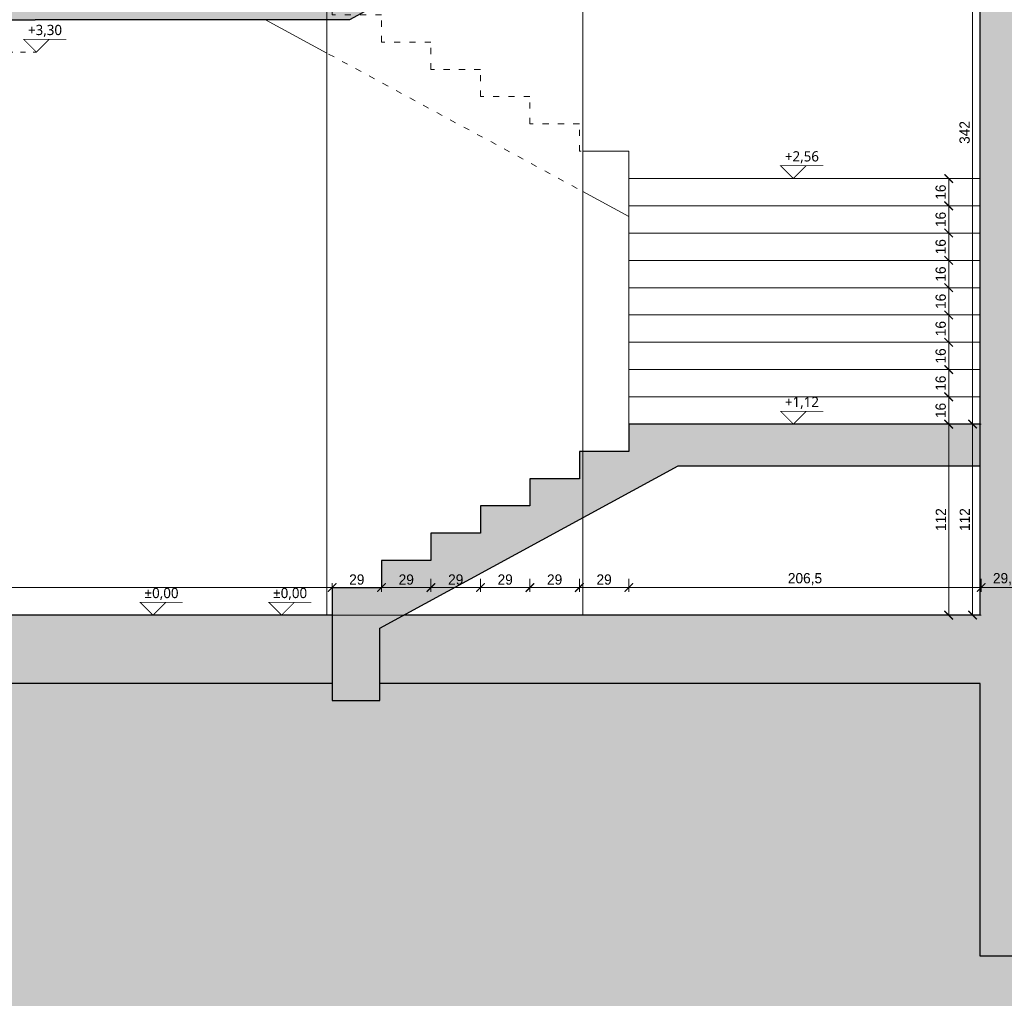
# Model space of a CAD drawing. Header units: millimetres. Extents: x -221 to 149158, y -114258 to 0.
# Tile 94 of 219: x 84045 to 84622, y -45966 to -45393. Entities that reach past the tile are written whole.
import ezdxf
from ezdxf.enums import TextEntityAlignment as Align

# ---------------------------------------------------------------- set-up
doc = ezdxf.new("R2010")
doc.units = ezdxf.units.MM
doc.linetypes.add('ACAD_ISO03W100', pattern=[30, 12, -18])
doc.layers.get('0').update_dxf_attribs({"lineweight": 0})
doc.layers.add('A-przekrycieram.ART', color=7, linetype='Continuous', lineweight=0, true_color=0xffffff)
for name, color, linetype, lineweight in [('opis..KF', 250, 'Continuous', 15), ('wymiar..KF', 12, 'Continuous', 5), ('wypełnienie istn..KF', 250, 'Continuous', 0), ('ściana pro..KF', 222, 'Continuous', 30)]:
    doc.layers.add(name, color=color, linetype=linetype, lineweight=lineweight)
doc.layers.add('szraf', color=7, linetype='Continuous', true_color=0xd9d9d9)
doc.styles.add('ARCH', font='segoeuil.ttf')
doc.styles.add('kamil', font='GOTHIC.TTF')
doc.dimstyles.new('50..KF', dxfattribs={"dimscale": 0.5, "dimtxt": 12, "dimasz": 10, "dimexe": 5, "dimexo": 5, "dimgap": 3, "dimtad": 1, "dimdec": 1, "dimrnd": 0.5, "dimtxsty": 'kamil', "dimblk": 'ARCHTICK', "dimcen": 0, "dimclrd": 256, "dimclre": 256, "dimclrt": 256, "dimadec": 0, "dimazin": 0, "dimtfac": 1, "dimtdec": 1, "dimtofl": 0, "dimtmove": 0, "dimatfit": 3, "dimfxl": 10, "dimfxlon": 1, "dimlwd": 0, "dimlwe": 0, "dimarcsym": 0})

# ---------------------------------------------------------------- blocks, each defined once
blk = doc.blocks.new('*U1079')
at = {"layer": 'opis..KF', "const_width": 1}
blk.add_lwpolyline([(2920.3, 15), (2870.3, 15), (2885.3, 0), (2900.3, 15)], dxfattribs=at)
at = {"layer": 'opis..KF', "linetype": 'ACAD_ISO03W100', "ltscale": 0.5}
blk.add_lwpolyline([(0, 0), (2885.3, 0)], dxfattribs=at)
at = {"layer": 'opis..KF', "style": 'ARCH'}
for tag, p in [('±2', (10, 26)), ('±22', (2895.3, 26))]:
    blk.add_attdef(tag, text='', height=12, dxfattribs=at).set_placement(p, align=Align.MIDDLE_CENTER)
blk = doc.blocks.new('*U1080')
at = {"layer": 'opis..KF', "const_width": 1}
blk.add_lwpolyline([(2783.7, 15), (2733.7, 15), (2748.7, 0), (2763.7, 15)], dxfattribs=at)
at = {"layer": 'opis..KF', "linetype": 'ACAD_ISO03W100', "ltscale": 0.5}
blk.add_lwpolyline([(0, 0), (2748.7, 0)], dxfattribs=at)
at = {"layer": 'opis..KF', "style": 'ARCH'}
for tag, p in [('±2', (10, 26)), ('±22', (2758.7, 26))]:
    blk.add_attdef(tag, text='', height=12, dxfattribs=at).set_placement(p, align=Align.MIDDLE_CENTER)
blk = doc.blocks.new('*U1084')
at = {"layer": 'opis..KF', "color": 1, "const_width": 1}
blk.add_lwpolyline([(35, 15), (-15, 15), (0, 0), (15, 15)], dxfattribs=at)
at = {"layer": 'opis..KF', "color": 1, "style": 'ARCH'}
blk.add_attdef('±0,00', text='', height=12, dxfattribs=at).set_placement((10, 26), align=Align.MIDDLE_CENTER)
blk = doc.blocks.new('_ArchTick')
at = {"color": 0, "linetype": 'ByBlock', "const_width": 0.15}
blk.add_lwpolyline([(-0.5, -0.5), (0.5, 0.5)], dxfattribs=at)
blk = doc.blocks.new('*D1085')
at = {"layer": 'Defpoints', "color": 0, "linetype": 'ByBlock', "transparency": 16777216}
for p in [(84603.59, -45629.79), (84612.02, -45629.79), (84612.02, -45741.79)]:
    blk.add_point(p, dxfattribs=at)
at = {"layer": 'wymiar..KF', "linetype": 'Continuous', "lineweight": 0, "transparency": 16777216}
for p, q in [((84608.59, -45629.79), (84601.09, -45629.79)), ((84603.59, -45741.79), (84603.59, -45629.79)), ((84608.59, -45741.79), (84601.09, -45741.79))]:
    blk.add_line(p, q, dxfattribs=at)
at = {"layer": 'wymiar..KF', "linetype": 'ByBlock', "lineweight": 0, "transparency": 16777216, "xscale": 5, "yscale": 5, "zscale": 5}
for p, rotation in [((84603.59, -45629.79), 90), ((84603.59, -45741.79), 270)]:
    blk.add_blockref('_ArchTick', p, dxfattribs=dict(at, rotation=rotation))
at = {"layer": 'wymiar..KF', "linetype": 'ByBlock', "transparency": 16777216, "insert": (84599.01, -45685.79), "char_height": 6, "attachment_point": 5, "rotation": 90, "style": 'kamil'}
blk.add_mtext('112', dxfattribs=at)
blk = doc.blocks.new('*D1086')
at = {"layer": 'Defpoints', "color": 0, "linetype": 'ByBlock', "transparency": 16777216}
for p in [(84603.59, -45287.79), (84612.02, -45287.79), (84612.02, -45629.79)]:
    blk.add_point(p, dxfattribs=at)
at = {"layer": 'wymiar..KF', "linetype": 'Continuous', "lineweight": 0, "transparency": 16777216}
for p, q in [((84608.59, -45287.79), (84601.09, -45287.79)), ((84603.59, -45629.79), (84603.59, -45287.79)), ((84608.59, -45629.79), (84601.09, -45629.79))]:
    blk.add_line(p, q, dxfattribs=at)
at = {"layer": 'wymiar..KF', "linetype": 'ByBlock', "lineweight": 0, "transparency": 16777216, "xscale": 5, "yscale": 5, "zscale": 5}
for p, rotation in [((84603.59, -45287.79), 90), ((84603.59, -45629.79), 270)]:
    blk.add_blockref('_ArchTick', p, dxfattribs=dict(at, rotation=rotation))
at = {"layer": 'wymiar..KF', "linetype": 'ByBlock', "transparency": 16777216, "insert": (84598.94, -45458.79), "char_height": 6, "attachment_point": 5, "rotation": 90, "style": 'kamil'}
blk.add_mtext('342', dxfattribs=at)
blk = doc.blocks.new('*D1100')
at = {"layer": 'Defpoints', "color": 0, "linetype": 'ByBlock', "transparency": 16777216}
for p in [(84589.56, -45629.79), (84608.03, -45629.79), (84608.03, -45741.79)]:
    blk.add_point(p, dxfattribs=at)
at = {"layer": 'wymiar..KF', "linetype": 'Continuous', "lineweight": 0, "transparency": 16777216}
for p, q in [((84594.56, -45629.79), (84587.06, -45629.79)), ((84589.56, -45741.79), (84589.56, -45629.79)), ((84594.56, -45741.79), (84587.06, -45741.79))]:
    blk.add_line(p, q, dxfattribs=at)
at = {"layer": 'wymiar..KF', "linetype": 'ByBlock', "lineweight": 0, "transparency": 16777216, "xscale": 5, "yscale": 5, "zscale": 5}
for p, rotation in [((84589.56, -45629.79), 90), ((84589.56, -45741.79), 270)]:
    blk.add_blockref('_ArchTick', p, dxfattribs=dict(at, rotation=rotation))
at = {"layer": 'wymiar..KF', "linetype": 'ByBlock', "transparency": 16777216, "insert": (84584.98, -45685.79), "char_height": 6, "attachment_point": 5, "rotation": 90, "style": 'kamil'}
blk.add_mtext('112', dxfattribs=at)
blk = doc.blocks.new('*D1101')
at = {"layer": 'Defpoints', "color": 0, "linetype": 'ByBlock', "transparency": 16777216}
for p in [(84589.56, -45613.79), (84589.56, -45613.79), (84608.03, -45629.79)]:
    blk.add_point(p, dxfattribs=at)
at = {"layer": 'wymiar..KF', "linetype": 'Continuous', "lineweight": 0, "transparency": 16777216}
for p, q in [((84589.56, -45613.79), (84592.06, -45613.79)), ((84589.56, -45629.79), (84589.56, -45613.79)), ((84594.56, -45629.79), (84587.06, -45629.79))]:
    blk.add_line(p, q, dxfattribs=at)
at = {"layer": 'wymiar..KF', "linetype": 'ByBlock', "lineweight": 0, "transparency": 16777216, "xscale": 5, "yscale": 5, "zscale": 5}
for p, rotation in [((84589.56, -45613.79), 90), ((84589.56, -45629.79), 270)]:
    blk.add_blockref('_ArchTick', p, dxfattribs=dict(at, rotation=rotation))
at = {"layer": 'wymiar..KF', "linetype": 'ByBlock', "transparency": 16777216, "insert": (84584.91, -45621.79), "char_height": 6, "attachment_point": 5, "rotation": 90, "style": 'kamil'}
blk.add_mtext('16', dxfattribs=at)
blk = doc.blocks.new('*D1102')
at = {"layer": 'Defpoints', "color": 0, "linetype": 'ByBlock', "transparency": 16777216}
for p in [(84589.56, -45597.79), (84589.56, -45597.79), (84589.56, -45613.79)]:
    blk.add_point(p, dxfattribs=at)
at = {"layer": 'wymiar..KF', "linetype": 'Continuous', "lineweight": 0, "transparency": 16777216}
for p, q in [((84589.56, -45597.79), (84592.06, -45597.79)), ((84589.56, -45613.79), (84589.56, -45597.79)), ((84589.56, -45613.79), (84592.06, -45613.79))]:
    blk.add_line(p, q, dxfattribs=at)
at = {"layer": 'wymiar..KF', "linetype": 'ByBlock', "lineweight": 0, "transparency": 16777216, "xscale": 5, "yscale": 5, "zscale": 5}
for p, rotation in [((84589.56, -45597.79), 90), ((84589.56, -45613.79), 270)]:
    blk.add_blockref('_ArchTick', p, dxfattribs=dict(at, rotation=rotation))
at = {"layer": 'wymiar..KF', "linetype": 'ByBlock', "transparency": 16777216, "insert": (84584.91, -45605.79), "char_height": 6, "attachment_point": 5, "rotation": 90, "style": 'kamil'}
blk.add_mtext('16', dxfattribs=at)
blk = doc.blocks.new('*D1103')
at = {"layer": 'Defpoints', "color": 0, "linetype": 'ByBlock', "transparency": 16777216}
for p in [(84589.56, -45581.79), (84589.56, -45581.79), (84589.56, -45597.79)]:
    blk.add_point(p, dxfattribs=at)
at = {"layer": 'wymiar..KF', "linetype": 'Continuous', "lineweight": 0, "transparency": 16777216}
for p, q in [((84589.56, -45581.79), (84592.06, -45581.79)), ((84589.56, -45597.79), (84589.56, -45581.79)), ((84589.56, -45597.79), (84592.06, -45597.79))]:
    blk.add_line(p, q, dxfattribs=at)
at = {"layer": 'wymiar..KF', "linetype": 'ByBlock', "lineweight": 0, "transparency": 16777216, "xscale": 5, "yscale": 5, "zscale": 5}
for p, rotation in [((84589.56, -45581.79), 90), ((84589.56, -45597.79), 270)]:
    blk.add_blockref('_ArchTick', p, dxfattribs=dict(at, rotation=rotation))
at = {"layer": 'wymiar..KF', "linetype": 'ByBlock', "transparency": 16777216, "insert": (84584.91, -45589.79), "char_height": 6, "attachment_point": 5, "rotation": 90, "style": 'kamil'}
blk.add_mtext('16', dxfattribs=at)
blk = doc.blocks.new('*D1104')
at = {"layer": 'Defpoints', "color": 0, "linetype": 'ByBlock', "transparency": 16777216}
for p in [(84589.56, -45565.79), (84589.56, -45565.79), (84589.56, -45581.79)]:
    blk.add_point(p, dxfattribs=at)
at = {"layer": 'wymiar..KF', "linetype": 'Continuous', "lineweight": 0, "transparency": 16777216}
for p, q in [((84589.56, -45565.79), (84592.06, -45565.79)), ((84589.56, -45581.79), (84589.56, -45565.79)), ((84589.56, -45581.79), (84592.06, -45581.79))]:
    blk.add_line(p, q, dxfattribs=at)
at = {"layer": 'wymiar..KF', "linetype": 'ByBlock', "lineweight": 0, "transparency": 16777216, "xscale": 5, "yscale": 5, "zscale": 5}
for p, rotation in [((84589.56, -45565.79), 90), ((84589.56, -45581.79), 270)]:
    blk.add_blockref('_ArchTick', p, dxfattribs=dict(at, rotation=rotation))
at = {"layer": 'wymiar..KF', "linetype": 'ByBlock', "transparency": 16777216, "insert": (84584.91, -45573.79), "char_height": 6, "attachment_point": 5, "rotation": 90, "style": 'kamil'}
blk.add_mtext('16', dxfattribs=at)
blk = doc.blocks.new('*D1105')
at = {"layer": 'Defpoints', "color": 0, "linetype": 'ByBlock', "transparency": 16777216}
for p in [(84589.56, -45549.79), (84589.56, -45549.79), (84589.56, -45565.79)]:
    blk.add_point(p, dxfattribs=at)
at = {"layer": 'wymiar..KF', "linetype": 'Continuous', "lineweight": 0, "transparency": 16777216}
for p, q in [((84589.56, -45549.79), (84592.06, -45549.79)), ((84589.56, -45565.79), (84589.56, -45549.79)), ((84589.56, -45565.79), (84592.06, -45565.79))]:
    blk.add_line(p, q, dxfattribs=at)
at = {"layer": 'wymiar..KF', "linetype": 'ByBlock', "lineweight": 0, "transparency": 16777216, "xscale": 5, "yscale": 5, "zscale": 5}
for p, rotation in [((84589.56, -45549.79), 90), ((84589.56, -45565.79), 270)]:
    blk.add_blockref('_ArchTick', p, dxfattribs=dict(at, rotation=rotation))
at = {"layer": 'wymiar..KF', "linetype": 'ByBlock', "transparency": 16777216, "insert": (84584.91, -45557.79), "char_height": 6, "attachment_point": 5, "rotation": 90, "style": 'kamil'}
blk.add_mtext('16', dxfattribs=at)
blk = doc.blocks.new('*D1106')
at = {"layer": 'Defpoints', "color": 0, "linetype": 'ByBlock', "transparency": 16777216}
for p in [(84589.56, -45533.79), (84589.56, -45533.79), (84589.56, -45549.79)]:
    blk.add_point(p, dxfattribs=at)
at = {"layer": 'wymiar..KF', "linetype": 'Continuous', "lineweight": 0, "transparency": 16777216}
for p, q in [((84589.56, -45533.79), (84592.06, -45533.79)), ((84589.56, -45549.79), (84589.56, -45533.79)), ((84589.56, -45549.79), (84592.06, -45549.79))]:
    blk.add_line(p, q, dxfattribs=at)
at = {"layer": 'wymiar..KF', "linetype": 'ByBlock', "lineweight": 0, "transparency": 16777216, "xscale": 5, "yscale": 5, "zscale": 5}
for p, rotation in [((84589.56, -45533.79), 90), ((84589.56, -45549.79), 270)]:
    blk.add_blockref('_ArchTick', p, dxfattribs=dict(at, rotation=rotation))
at = {"layer": 'wymiar..KF', "linetype": 'ByBlock', "transparency": 16777216, "insert": (84584.91, -45541.79), "char_height": 6, "attachment_point": 5, "rotation": 90, "style": 'kamil'}
blk.add_mtext('16', dxfattribs=at)
blk = doc.blocks.new('*D1107')
at = {"layer": 'Defpoints', "color": 0, "linetype": 'ByBlock', "transparency": 16777216}
for p in [(84589.56, -45517.79), (84589.56, -45517.79), (84589.56, -45533.79)]:
    blk.add_point(p, dxfattribs=at)
at = {"layer": 'wymiar..KF', "linetype": 'Continuous', "lineweight": 0, "transparency": 16777216}
for p, q in [((84589.56, -45517.79), (84592.06, -45517.79)), ((84589.56, -45533.79), (84589.56, -45517.79)), ((84589.56, -45533.79), (84592.06, -45533.79))]:
    blk.add_line(p, q, dxfattribs=at)
at = {"layer": 'wymiar..KF', "linetype": 'ByBlock', "lineweight": 0, "transparency": 16777216, "xscale": 5, "yscale": 5, "zscale": 5}
for p, rotation in [((84589.56, -45517.79), 90), ((84589.56, -45533.79), 270)]:
    blk.add_blockref('_ArchTick', p, dxfattribs=dict(at, rotation=rotation))
at = {"layer": 'wymiar..KF', "linetype": 'ByBlock', "transparency": 16777216, "insert": (84584.91, -45525.79), "char_height": 6, "attachment_point": 5, "rotation": 90, "style": 'kamil'}
blk.add_mtext('16', dxfattribs=at)
blk = doc.blocks.new('*D1108')
at = {"layer": 'Defpoints', "color": 0, "linetype": 'ByBlock', "transparency": 16777216}
for p in [(84589.56, -45501.79), (84589.56, -45501.79), (84589.56, -45517.79)]:
    blk.add_point(p, dxfattribs=at)
at = {"layer": 'wymiar..KF', "linetype": 'Continuous', "lineweight": 0, "transparency": 16777216}
for p, q in [((84589.56, -45501.79), (84592.06, -45501.79)), ((84589.56, -45517.79), (84589.56, -45501.79)), ((84589.56, -45517.79), (84592.06, -45517.79))]:
    blk.add_line(p, q, dxfattribs=at)
at = {"layer": 'wymiar..KF', "linetype": 'ByBlock', "lineweight": 0, "transparency": 16777216, "xscale": 5, "yscale": 5, "zscale": 5}
for p, rotation in [((84589.56, -45501.79), 90), ((84589.56, -45517.79), 270)]:
    blk.add_blockref('_ArchTick', p, dxfattribs=dict(at, rotation=rotation))
at = {"layer": 'wymiar..KF', "linetype": 'ByBlock', "transparency": 16777216, "insert": (84584.91, -45509.79), "char_height": 6, "attachment_point": 5, "rotation": 90, "style": 'kamil'}
blk.add_mtext('16', dxfattribs=at)
blk = doc.blocks.new('*D1109')
at = {"layer": 'Defpoints', "color": 0, "linetype": 'ByBlock', "transparency": 16777216}
for p in [(84589.56, -45485.79), (84589.56, -45485.79), (84589.56, -45501.79)]:
    blk.add_point(p, dxfattribs=at)
at = {"layer": 'wymiar..KF', "linetype": 'Continuous', "lineweight": 0, "transparency": 16777216}
for p, q in [((84589.56, -45485.79), (84592.06, -45485.79)), ((84589.56, -45501.79), (84589.56, -45485.79)), ((84589.56, -45501.79), (84592.06, -45501.79))]:
    blk.add_line(p, q, dxfattribs=at)
at = {"layer": 'wymiar..KF', "linetype": 'ByBlock', "lineweight": 0, "transparency": 16777216, "xscale": 5, "yscale": 5, "zscale": 5}
for p, rotation in [((84589.56, -45485.79), 90), ((84589.56, -45501.79), 270)]:
    blk.add_blockref('_ArchTick', p, dxfattribs=dict(at, rotation=rotation))
at = {"layer": 'wymiar..KF', "linetype": 'ByBlock', "transparency": 16777216, "insert": (84584.91, -45493.79), "char_height": 6, "attachment_point": 5, "rotation": 90, "style": 'kamil'}
blk.add_mtext('16', dxfattribs=at)
blk = doc.blocks.new('*D1116')
at = {"layer": 'Defpoints', "color": 0, "linetype": 'ByBlock', "transparency": 16777216}
for p in [(84228.03, -45725.59), (84228.03, -45725.79), (83486.03, -45741.79)]:
    blk.add_point(p, dxfattribs=at)
at = {"layer": 'wymiar..KF', "linetype": 'Continuous', "lineweight": 0, "transparency": 16777216}
for p, q in [((83486.03, -45730.59), (83486.03, -45723.09)), ((83486.03, -45725.59), (84228.03, -45725.59)), ((84228.03, -45725.59), (84228.03, -45723.09))]:
    blk.add_line(p, q, dxfattribs=at)
at = {"layer": 'wymiar..KF', "linetype": 'ByBlock', "lineweight": 0, "transparency": 16777216, "xscale": 5, "yscale": 5, "zscale": 5, "rotation": 180}
blk.add_blockref('_ArchTick', (83486.03, -45725.59), dxfattribs=at)
at = {"layer": 'wymiar..KF', "linetype": 'ByBlock', "lineweight": 0, "transparency": 16777216, "xscale": 5, "yscale": 5, "zscale": 5}
blk.add_blockref('_ArchTick', (84228.03, -45725.59), dxfattribs=at)
at = {"layer": 'wymiar..KF', "linetype": 'ByBlock', "transparency": 16777216, "insert": (83857.03, -45720.94), "char_height": 6, "attachment_point": 5, "style": 'kamil'}
blk.add_mtext('742', dxfattribs=at)
blk = doc.blocks.new('*D1117')
at = {"layer": 'Defpoints', "color": 0, "linetype": 'ByBlock', "transparency": 16777216}
for p in [(84257.03, -45709.79), (84228.03, -45725.79), (84257.03, -45725.59)]:
    blk.add_point(p, dxfattribs=at)
at = {"layer": 'wymiar..KF', "linetype": 'Continuous', "lineweight": 0, "transparency": 16777216}
for p, q in [((84257.03, -45720.59), (84257.03, -45728.09)), ((84228.03, -45725.59), (84228.03, -45723.09)), ((84228.03, -45725.59), (84257.03, -45725.59))]:
    blk.add_line(p, q, dxfattribs=at)
at = {"layer": 'wymiar..KF', "linetype": 'ByBlock', "lineweight": 0, "transparency": 16777216, "xscale": 5, "yscale": 5, "zscale": 5, "rotation": 180}
blk.add_blockref('_ArchTick', (84228.03, -45725.59), dxfattribs=at)
at = {"layer": 'wymiar..KF', "linetype": 'ByBlock', "lineweight": 0, "transparency": 16777216, "xscale": 5, "yscale": 5, "zscale": 5}
blk.add_blockref('_ArchTick', (84257.03, -45725.59), dxfattribs=at)
at = {"layer": 'wymiar..KF', "linetype": 'ByBlock', "transparency": 16777216, "insert": (84242.53, -45720.94), "char_height": 6, "attachment_point": 5, "style": 'kamil'}
blk.add_mtext('29', dxfattribs=at)
blk = doc.blocks.new('*D1118')
at = {"layer": 'Defpoints', "color": 0, "linetype": 'ByBlock', "transparency": 16777216}
for p in [(84257.03, -45709.79), (84286.03, -45709.79), (84286.03, -45725.59)]:
    blk.add_point(p, dxfattribs=at)
at = {"layer": 'wymiar..KF', "linetype": 'Continuous', "lineweight": 0, "transparency": 16777216}
for p, q in [((84257.03, -45720.59), (84257.03, -45728.09)), ((84286.03, -45720.59), (84286.03, -45728.09)), ((84257.03, -45725.59), (84286.03, -45725.59))]:
    blk.add_line(p, q, dxfattribs=at)
at = {"layer": 'wymiar..KF', "linetype": 'ByBlock', "lineweight": 0, "transparency": 16777216, "xscale": 5, "yscale": 5, "zscale": 5, "rotation": 180}
blk.add_blockref('_ArchTick', (84257.03, -45725.59), dxfattribs=at)
at = {"layer": 'wymiar..KF', "linetype": 'ByBlock', "lineweight": 0, "transparency": 16777216, "xscale": 5, "yscale": 5, "zscale": 5}
blk.add_blockref('_ArchTick', (84286.03, -45725.59), dxfattribs=at)
at = {"layer": 'wymiar..KF', "linetype": 'ByBlock', "transparency": 16777216, "insert": (84271.53, -45720.94), "char_height": 6, "attachment_point": 5, "style": 'kamil'}
blk.add_mtext('29', dxfattribs=at)
blk = doc.blocks.new('*D1119')
at = {"layer": 'Defpoints', "color": 0, "linetype": 'ByBlock', "transparency": 16777216}
for p in [(84315.03, -45693.79), (84286.03, -45709.79), (84315.03, -45725.59)]:
    blk.add_point(p, dxfattribs=at)
at = {"layer": 'wymiar..KF', "linetype": 'Continuous', "lineweight": 0, "transparency": 16777216}
for p, q in [((84286.03, -45720.59), (84286.03, -45728.09)), ((84315.03, -45720.59), (84315.03, -45728.09)), ((84286.03, -45725.59), (84315.03, -45725.59))]:
    blk.add_line(p, q, dxfattribs=at)
at = {"layer": 'wymiar..KF', "linetype": 'ByBlock', "lineweight": 0, "transparency": 16777216, "xscale": 5, "yscale": 5, "zscale": 5, "rotation": 180}
blk.add_blockref('_ArchTick', (84286.03, -45725.59), dxfattribs=at)
at = {"layer": 'wymiar..KF', "linetype": 'ByBlock', "lineweight": 0, "transparency": 16777216, "xscale": 5, "yscale": 5, "zscale": 5}
blk.add_blockref('_ArchTick', (84315.03, -45725.59), dxfattribs=at)
at = {"layer": 'wymiar..KF', "linetype": 'ByBlock', "transparency": 16777216, "insert": (84300.53, -45720.94), "char_height": 6, "attachment_point": 5, "style": 'kamil'}
blk.add_mtext('29', dxfattribs=at)
blk = doc.blocks.new('*D1120')
at = {"layer": 'Defpoints', "color": 0, "linetype": 'ByBlock', "transparency": 16777216}
for p in [(84344.03, -45677.79), (84315.03, -45693.79), (84344.03, -45725.59)]:
    blk.add_point(p, dxfattribs=at)
at = {"layer": 'wymiar..KF', "linetype": 'Continuous', "lineweight": 0, "transparency": 16777216}
for p, q in [((84315.03, -45720.59), (84315.03, -45728.09)), ((84344.03, -45720.59), (84344.03, -45728.09)), ((84315.03, -45725.59), (84344.03, -45725.59))]:
    blk.add_line(p, q, dxfattribs=at)
at = {"layer": 'wymiar..KF', "linetype": 'ByBlock', "lineweight": 0, "transparency": 16777216, "xscale": 5, "yscale": 5, "zscale": 5, "rotation": 180}
blk.add_blockref('_ArchTick', (84315.03, -45725.59), dxfattribs=at)
at = {"layer": 'wymiar..KF', "linetype": 'ByBlock', "lineweight": 0, "transparency": 16777216, "xscale": 5, "yscale": 5, "zscale": 5}
blk.add_blockref('_ArchTick', (84344.03, -45725.59), dxfattribs=at)
at = {"layer": 'wymiar..KF', "linetype": 'ByBlock', "transparency": 16777216, "insert": (84329.53, -45720.94), "char_height": 6, "attachment_point": 5, "style": 'kamil'}
blk.add_mtext('29', dxfattribs=at)
blk = doc.blocks.new('*D1121')
at = {"layer": 'Defpoints', "color": 0, "linetype": 'ByBlock', "transparency": 16777216}
for p in [(84373.03, -45661.79), (84344.03, -45677.79), (84373.03, -45725.59)]:
    blk.add_point(p, dxfattribs=at)
at = {"layer": 'wymiar..KF', "linetype": 'Continuous', "lineweight": 0, "transparency": 16777216}
for p, q in [((84344.03, -45720.59), (84344.03, -45728.09)), ((84373.03, -45720.59), (84373.03, -45728.09)), ((84344.03, -45725.59), (84373.03, -45725.59))]:
    blk.add_line(p, q, dxfattribs=at)
at = {"layer": 'wymiar..KF', "linetype": 'ByBlock', "lineweight": 0, "transparency": 16777216, "xscale": 5, "yscale": 5, "zscale": 5, "rotation": 180}
blk.add_blockref('_ArchTick', (84344.03, -45725.59), dxfattribs=at)
at = {"layer": 'wymiar..KF', "linetype": 'ByBlock', "lineweight": 0, "transparency": 16777216, "xscale": 5, "yscale": 5, "zscale": 5}
blk.add_blockref('_ArchTick', (84373.03, -45725.59), dxfattribs=at)
at = {"layer": 'wymiar..KF', "linetype": 'ByBlock', "transparency": 16777216, "insert": (84358.53, -45720.94), "char_height": 6, "attachment_point": 5, "style": 'kamil'}
blk.add_mtext('29', dxfattribs=at)
blk = doc.blocks.new('*D1122')
at = {"layer": 'Defpoints', "color": 0, "linetype": 'ByBlock', "transparency": 16777216}
for p in [(84402.03, -45645.79), (84373.03, -45661.79), (84402.03, -45725.59)]:
    blk.add_point(p, dxfattribs=at)
at = {"layer": 'wymiar..KF', "linetype": 'Continuous', "lineweight": 0, "transparency": 16777216}
for p, q in [((84373.03, -45720.59), (84373.03, -45728.09)), ((84402.03, -45720.59), (84402.03, -45728.09)), ((84373.03, -45725.59), (84402.03, -45725.59))]:
    blk.add_line(p, q, dxfattribs=at)
at = {"layer": 'wymiar..KF', "linetype": 'ByBlock', "lineweight": 0, "transparency": 16777216, "xscale": 5, "yscale": 5, "zscale": 5, "rotation": 180}
blk.add_blockref('_ArchTick', (84373.03, -45725.59), dxfattribs=at)
at = {"layer": 'wymiar..KF', "linetype": 'ByBlock', "lineweight": 0, "transparency": 16777216, "xscale": 5, "yscale": 5, "zscale": 5}
blk.add_blockref('_ArchTick', (84402.03, -45725.59), dxfattribs=at)
at = {"layer": 'wymiar..KF', "linetype": 'ByBlock', "transparency": 16777216, "insert": (84387.53, -45720.94), "char_height": 6, "attachment_point": 5, "style": 'kamil'}
blk.add_mtext('29', dxfattribs=at)
blk = doc.blocks.new('*D1123')
at = {"layer": 'Defpoints', "color": 0, "linetype": 'ByBlock', "transparency": 16777216}
for p in [(84608.59, -45629.79), (84402.03, -45645.79), (84608.59, -45725.59)]:
    blk.add_point(p, dxfattribs=at)
at = {"layer": 'wymiar..KF', "linetype": 'Continuous', "lineweight": 0, "transparency": 16777216}
for p, q in [((84402.03, -45720.59), (84402.03, -45728.09)), ((84608.59, -45720.59), (84608.59, -45728.09)), ((84402.03, -45725.59), (84608.59, -45725.59))]:
    blk.add_line(p, q, dxfattribs=at)
at = {"layer": 'wymiar..KF', "linetype": 'ByBlock', "lineweight": 0, "transparency": 16777216, "xscale": 5, "yscale": 5, "zscale": 5, "rotation": 180}
blk.add_blockref('_ArchTick', (84402.03, -45725.59), dxfattribs=at)
at = {"layer": 'wymiar..KF', "linetype": 'ByBlock', "lineweight": 0, "transparency": 16777216, "xscale": 5, "yscale": 5, "zscale": 5}
blk.add_blockref('_ArchTick', (84608.59, -45725.59), dxfattribs=at)
at = {"layer": 'wymiar..KF', "linetype": 'ByBlock', "transparency": 16777216, "insert": (84505.31, -45720.67), "char_height": 6, "attachment_point": 5, "style": 'kamil'}
blk.add_mtext('206,5', dxfattribs=at)
blk = doc.blocks.new('*D1124')
at = {"layer": 'Defpoints', "color": 0, "linetype": 'ByBlock', "transparency": 16777216}
for p in [(84608.59, -45629.79), (84638.03, -45725.59), (84638.03, -45741.79)]:
    blk.add_point(p, dxfattribs=at)
at = {"layer": 'wymiar..KF', "linetype": 'Continuous', "lineweight": 0, "transparency": 16777216}
for p, q in [((84608.59, -45720.59), (84608.59, -45728.09)), ((84608.59, -45725.59), (84638.03, -45725.59)), ((84638.03, -45730.59), (84638.03, -45723.09))]:
    blk.add_line(p, q, dxfattribs=at)
at = {"layer": 'wymiar..KF', "linetype": 'ByBlock', "lineweight": 0, "transparency": 16777216, "xscale": 5, "yscale": 5, "zscale": 5, "rotation": 180}
blk.add_blockref('_ArchTick', (84608.59, -45725.59), dxfattribs=at)
at = {"layer": 'wymiar..KF', "linetype": 'ByBlock', "lineweight": 0, "transparency": 16777216, "xscale": 5, "yscale": 5, "zscale": 5}
blk.add_blockref('_ArchTick', (84638.03, -45725.59), dxfattribs=at)
at = {"layer": 'wymiar..KF', "linetype": 'ByBlock', "transparency": 16777216, "insert": (84623.31, -45720.67), "char_height": 6, "attachment_point": 5, "style": 'kamil'}
blk.add_mtext('29,5', dxfattribs=at)
blk = doc.blocks.new('*U1664')
at = {"layer": 'A-przekrycieram.ART'}
h = blk.add_hatch(color=256, dxfattribs=at)
h.dxf.hatch_style = 1
h.paths.add_polyline_path([(0, 2970), (6000, 2970), (6000, 0), (0, 0)])
h.paths.add_polyline_path([(200, 2870), (5900, 2870), (5900, 100), (200, 100)], flags=16)

msp = doc.modelspace()

# ---------------------------------------------------------------- hatches: boundary and pattern name
at = {"layer": 'szraf', "linetype": 'ByBlock'}
h = msp.add_hatch(dxfattribs=at)
h.set_pattern_fill('ANSI38', color=9, scale=5)
h.set_pattern_definition([(45, (-10715.825, -4953.518), (-11.2253202, 11.2253202), []), (135, (-10715.825, -4953.518), (-33.6759605, 11.2253202), [39.6875, -23.8125])])
h.paths.add_polyline_path([(82178.4, -45741.79), (82178.4, -46135.26), (86544.46, -46135.26), (86545.2, -45741.79), (86262.57, -45741.79), (86262.57, -45941.79), (86217.03, -45941.79), (86217.03, -45781.79), (84638.03, -45781.79), (84638.03, -45941.79), (84608.03, -45941.79), (84608.03, -45781.79), (84256.03, -45781.79), (84256.03, -45791.79), (84228.03, -45791.79), (84228.03, -45781.79), (83486.03, -45781.79), (83486.03, -45941.79), (83456.02, -45941.79), (83456.02, -45781.79), (82868.02, -45781.79), (82868.02, -45941.14), (82822.02, -45941.14), (82822.02, -45741.79)])
at = {"layer": 'wypełnienie istn..KF', "true_color": 0xc8c8c8}
h = msp.add_hatch(color=9, dxfattribs=at)
h.dxf.hatch_style = 1
h.paths.add_polyline_path([(84054.03, -45010.79), (84225.03, -45010.79), (84225.03, -45029.79), (84037.03, -45029.79), (84037.03, -45093.02), (84007.03, -45093.02), (84007.03, -45043.02), (83486.03, -45043.02), (83486.03, -45373.79), (84054.03, -45373.79), (84054.03, -45392.79), (84037.03, -45392.79), (84037.03, -45461.69), (84007.03, -45461.69), (84007.03, -45411.69), (83486.03, -45411.69), (83486.03, -45741.79), (84228.03, -45741.79), (84228.03, -45781.79), (83486.03, -45781.79), (83486.03, -45941.79), (83456.02, -45941.79), (83456.02, -45781.79), (82868.02, -45781.79), (82868.02, -45941.14), (82822.02, -45941.14), (82822.02, -44975.89), (82868.02, -44975.89), (82868.02, -45010.79), (83461.03, -45010.79), (83461.03, -45043.02), (83456.02, -45043.02), (82868.02, -45043.02), (82868.02, -45373.79), (83456.02, -45373.79), (83456.02, -45411.69), (82868.02, -45411.69), (82868.02, -45741.79), (83456.02, -45741.79), (83456.02, -45043.02), (83461.03, -45043.02), (83461.03, -45010.79), (83718.02, -45010.79), (83718.02, -44561.66), (83733.03, -44561.66), (83733.03, -45010.79), (84007.03, -45010.79), (84007.03, -44682.79), (84036.35, -44682.79), (84054.03, -44682.79)])
h = msp.add_hatch(color=9, dxfattribs=at)
h.dxf.hatch_style = 1
h.paths.add_polyline_path([(84608.03, -45941.79), (84607.78, -44598.45), (84653.78, -44598.45), (84653.9, -45002.79), (86217.15, -45002.79), (86217.03, -44759.78), (86262.57, -44759.78), (86262.57, -45941.79), (86217.03, -45941.79), (86217.03, -45781.79), (84638.03, -45781.79), (84638.03, -45741.79), (84830.03, -45741.79), (84830.03, -45411.69), (84845.03, -45411.69), (84845.03, -45741.79), (85029.03, -45741.79), (85029.03, -45411.69), (85069.53, -45411.69), (85069.53, -45741.79), (85976.53, -45741.79), (85976.53, -45411.69), (86017.03, -45411.69), (86017.03, -45741.79), (86217.03, -45741.79), (86217.03, -45411.69), (84638.03, -45411.69), (84638.03, -45373.79), (84830.03, -45373.79), (84830.03, -45043.02), (84845.03, -45043.02), (84845.03, -45373.79), (85029.03, -45373.79), (85029.03, -45043.02), (85069.53, -45043.02), (85069.53, -45373.79), (85976.53, -45373.79), (85976.53, -45043.02), (86017.03, -45043.02), (86017.03, -45373.79), (86217.03, -45373.79), (86217.03, -45043.02), (84638.03, -45043.02), (84638.03, -45941.79), (84608.03, -45941.8)])
h = msp.add_hatch(color=9, dxfattribs=at)
h.dxf.hatch_style = 1
h.paths.add_polyline_path([(84054.03, -45392.79), (84054.03, -45373.79), (84228.03, -45373.79), (84228.03, -45358.01), (84257.03, -45358.01), (84257.03, -45342.23), (84286.03, -45342.23), (84286.03, -45326.45), (84315.03, -45326.45), (84315.03, -45310.67), (84344.03, -45310.67), (84344.03, -45294.89), (84373.03, -45294.89), (84373.03, -45279.11), (84402.03, -45279.11), (84402.03, -45263.33), (84608.03, -45263.33), (84608.03, -45287.79), (84431.03, -45287.79), (84238.27, -45392.68), (84188.99, -45392.79)])
h = msp.add_hatch(color=9, dxfattribs=at)
h.dxf.hatch_style = 1
h.paths.add_polyline_path([(84228.03, -45741.79), (84228.03, -45791.79), (84256.03, -45791.79), (84256.03, -45749.47), (84431.03, -45654.25), (84608.03, -45654.25), (84608.03, -45629.79), (84402.03, -45629.79), (84402.03, -45645.79), (84373.03, -45645.79), (84373.03, -45661.79), (84344.03, -45661.79), (84344.03, -45677.79), (84315.03, -45677.79), (84315.03, -45693.79), (84286.03, -45693.79), (84286.03, -45709.79), (84257.03, -45709.79), (84257.03, -45725.79), (84228.03, -45725.79)])
h = msp.add_hatch(color=9, dxfattribs=at)
h.dxf.hatch_style = 1
h.paths.add_polyline_path([(84608.59, -45741.79), (84608.59, -45781.79), (84256.03, -45781.79), (84256.03, -45749.47), (84270.15, -45741.79)])

# ---------------------------------------------------------------- linework, layer by layer
at = {"color": 8, "true_color": 0x7a7a7a}
msp.add_line((84225.03, -45412.27), (84188.99, -45392.79), dxfattribs=at)
msp.add_lwpolyline([(84375.03, -44770.79), (84225.03, -44770.79), (84225.03, -45741.79), (84375.03, -45741.79)], close=True)
at = {"color": 8, "linetype": 'ACAD_ISO03W100', "ltscale": 0.3, "true_color": 0x787878}
for points in [[(84374.03, -45469.79), (84373.03, -45469.79), (84373.03, -45453.79), (84344.03, -45453.79), (84344.03, -45437.79), (84315.03, -45437.79), (84315.03, -45421.79), (84286.03, -45421.79), (84286.03, -45405.79), (84257.03, -45405.79), (84257.03, -45389.79), (84228.03, -45389.79), (84228.03, -45373.79), (84226.03, -45373.79)], [(84226.03, -45412.81), (84374.03, -45492.84)]]:
    msp.add_lwpolyline(points, dxfattribs=at)
at = {"color": 8, "true_color": 0x7a7a7a}
for points in [[(84402.03, -45485.79), (84402.03, -45469.79), (84375.03, -45469.79)], [(84608.03, -45485.79), (84402.03, -45485.79), (84402.03, -45501.79), (84608.03, -45501.79)], [(84608.03, -45501.79), (84402.03, -45501.79), (84402.03, -45517.79), (84608.03, -45517.79)], [(84608.03, -45517.79), (84402.03, -45517.79), (84402.03, -45533.79), (84608.03, -45533.79)], [(84608.03, -45533.79), (84402.03, -45533.79), (84402.03, -45549.79), (84608.03, -45549.79)], [(84608.03, -45549.79), (84402.03, -45549.79), (84402.03, -45565.79), (84608.03, -45565.79)], [(84608.03, -45565.79), (84402.03, -45565.79), (84402.03, -45581.79), (84608.03, -45581.79)], [(84608.03, -45581.79), (84402.03, -45581.79), (84402.03, -45597.79), (84608.03, -45597.79)], [(84608.03, -45597.79), (84402.03, -45597.79), (84402.03, -45613.79), (84608.03, -45613.79)], [(84608.03, -45613.79), (84402.03, -45613.79), (84402.03, -45629.79), (84608.03, -45629.79)]]:
    msp.add_lwpolyline(points, dxfattribs=at)
at = {"layer": 'ściana pro..KF'}
for p, q in [((84228.03, -45741.79), (83486.03, -45741.79)), ((84228.03, -45741.79), (83844.23, -45741.79)), ((84608.03, -45741.79), (84270.15, -45741.79)), ((84228.03, -45781.79), (83486.03, -45781.79)), ((84228.03, -45781.79), (83844.23, -45781.79)), ((84608.03, -45781.79), (84256.03, -45781.79)), ((84638.03, -45941.79), (84608.03, -45941.79))]:
    msp.add_line(p, q, dxfattribs=at)
for points in [[(84608.03, -45741.79), (84608.03, -44598.45)], [(84054.03, -45373.79), (84228.03, -45373.79), (84228.03, -45358.01), (84257.03, -45358.01), (84257.03, -45342.23), (84286.03, -45342.23), (84286.03, -45326.45), (84315.03, -45326.45), (84315.03, -45310.67), (84344.03, -45310.67), (84344.03, -45294.89), (84373.03, -45294.89), (84373.03, -45279.11), (84402.03, -45279.11), (84402.03, -45263.33), (84608.03, -45263.33), (84608.03, -45287.79), (84431.03, -45287.79), (84238.27, -45392.68), (84188.99, -45392.79), (84054.03, -45392.79)], [(84007.03, -45411.69), (84007.03, -45461.69), (84037.03, -45461.69), (84037.03, -45392.79), (84054.03, -45392.79), (84054.03, -45392.79)], [(84228.03, -45741.79), (84228.03, -45791.79), (84256.03, -45791.79), (84256.03, -45749.47), (84431.03, -45654.25), (84608.03, -45654.25), (84608.03, -45629.79), (84402.03, -45629.79), (84402.03, -45645.79), (84373.03, -45645.79), (84373.03, -45661.79), (84344.03, -45661.79), (84344.03, -45677.79), (84315.03, -45677.79), (84315.03, -45693.79), (84286.03, -45693.79), (84286.03, -45709.79), (84257.03, -45709.79), (84257.03, -45725.79), (84228.03, -45725.79), (84228.03, -45741.79)], [(84608.03, -45941.79), (84608.03, -45781.79)]]:
    msp.add_lwpolyline(points, dxfattribs=at)
at = {"layer": 'ściana pro..KF', "color": 8, "lineweight": 9, "true_color": 0x7a7a7a}
msp.add_lwpolyline([(84375.03, -45493.38), (84402.03, -45507.98)], dxfattribs=at)

# ---------------------------------------------------------------- block references
msp.add_blockref('*U1664', (81730.08, -46666.02))
at = {"layer": 'wymiar..KF'}
ref = msp.add_blockref('*U1080', (82680.36, -45411.69), dxfattribs=dict(at, xscale=0.5, yscale=0.5, zscale=0.5))
ref.add_attrib('±22', '+3,30', dxfattribs={"layer": 'opis..KF', "height": 6, "style": 'ARCH'}).set_placement((84059.72, -45398.69), align=Align.MIDDLE_CENTER)
at = {"layer": 'wymiar..KF', "xscale": 0.5, "yscale": 0.5, "zscale": 0.5}
for p, values in [((84498.52, -45485.79), {'±0,00': '+2,56'}), ((84498.52, -45629.79), {'±0,00': '+1,12'}), ((84198.42, -45741.79), {'±0,00': '±0,00'})]:
    msp.add_blockref('*U1084', p, dxfattribs=at).add_auto_attribs(values)
at = {"layer": 'wymiar..KF'}
ref = msp.add_blockref('*U1079', (82680.36, -45741.79), dxfattribs=dict(at, xscale=0.5, yscale=0.5, zscale=0.5))
ref.add_attrib('±22', '±0,00', dxfattribs={"layer": 'opis..KF', "height": 6, "style": 'ARCH'}).set_placement((84128.03, -45728.79), align=Align.MIDDLE_CENTER)

# ---------------------------------------------------------------- dimensions: what is measured, and where the dimension line sits
at = {"layer": 'wymiar..KF', "linetype": 'ByBlock'}
for base, p1, p2, picture, middle in [((84603.59, -45287.79), (84612.02, -45629.79), (84612.02, -45287.79), '*D1086', (84598.94, -45458.79)), ((84589.56, -45485.79), (84589.56, -45501.79), (84589.56, -45485.79), '*D1109', (84584.91, -45493.79)), ((84589.56, -45501.79), (84589.56, -45517.79), (84589.56, -45501.79), '*D1108', (84584.91, -45509.79)), ((84589.56, -45517.79), (84589.56, -45533.79), (84589.56, -45517.79), '*D1107', (84584.91, -45525.79)), ((84589.56, -45533.79), (84589.56, -45549.79), (84589.56, -45533.79), '*D1106', (84584.91, -45541.79)), ((84589.56, -45549.79), (84589.56, -45565.79), (84589.56, -45549.79), '*D1105', (84584.91, -45557.79)), ((84589.56, -45565.79), (84589.56, -45581.79), (84589.56, -45565.79), '*D1104', (84584.91, -45573.79)), ((84589.56, -45581.79), (84589.56, -45597.79), (84589.56, -45581.79), '*D1103', (84584.91, -45589.79)), ((84589.56, -45597.79), (84589.56, -45613.79), (84589.56, -45597.79), '*D1102', (84584.91, -45605.79)), ((84589.56, -45613.79), (84608.03, -45629.79), (84589.56, -45613.79), '*D1101', (84584.91, -45621.79))]:
    dim = msp.add_linear_dim(base=base, p1=p1, p2=p2, angle=90, dimstyle='50..KF', override={"dimtmove": 1}, dxfattribs=at)
    dim.commit()
    dim.dimension.update_dxf_attribs({"geometry": picture, "text_midpoint": middle})
for base, p1, p2, picture, middle in [((84589.56, -45629.79), (84608.03, -45741.79), (84608.03, -45629.79), '*D1100', (84584.98, -45685.79)), ((84603.59, -45629.79), (84612.02, -45741.79), (84612.02, -45629.79), '*D1085', (84599.01, -45685.79))]:
    dim = msp.add_linear_dim(base=base, p1=p1, p2=p2, angle=90, dimstyle='50..KF', dxfattribs=at)
    dim.commit()
    dim.dimension.update_dxf_attribs({"geometry": picture, "text_midpoint": middle})
for base, p1, p2, picture, middle in [((84608.59, -45725.59), (84402.03, -45645.79), (84608.59, -45629.79), '*D1123', (84505.31, -45720.67)), ((84638.03, -45725.59), (84608.59, -45629.79), (84638.03, -45741.79), '*D1124', (84623.31, -45720.67)), ((84402.03, -45725.59), (84373.03, -45661.79), (84402.03, -45645.79), '*D1122', (84387.53, -45720.94)), ((84373.03, -45725.59), (84344.03, -45677.79), (84373.03, -45661.79), '*D1121', (84358.53, -45720.94)), ((84344.03, -45725.59), (84315.03, -45693.79), (84344.03, -45677.79), '*D1120', (84329.53, -45720.94)), ((84315.03, -45725.59), (84286.03, -45709.79), (84315.03, -45693.79), '*D1119', (84300.53, -45720.94)), ((84257.03, -45725.59), (84228.03, -45725.79), (84257.03, -45709.79), '*D1117', (84242.53, -45720.94)), ((84286.03, -45725.59), (84257.03, -45709.79), (84286.03, -45709.79), '*D1118', (84271.53, -45720.94)), ((84228.03, -45725.59), (83486.03, -45741.79), (84228.03, -45725.79), '*D1116', (83857.03, -45720.94))]:
    dim = msp.add_linear_dim(base=base, p1=p1, p2=p2, dimstyle='50..KF', override={"dimtmove": 1}, dxfattribs=at)
    dim.commit()
    dim.dimension.update_dxf_attribs({"geometry": picture, "text_midpoint": middle})

doc.saveas('drawing.dxf')
